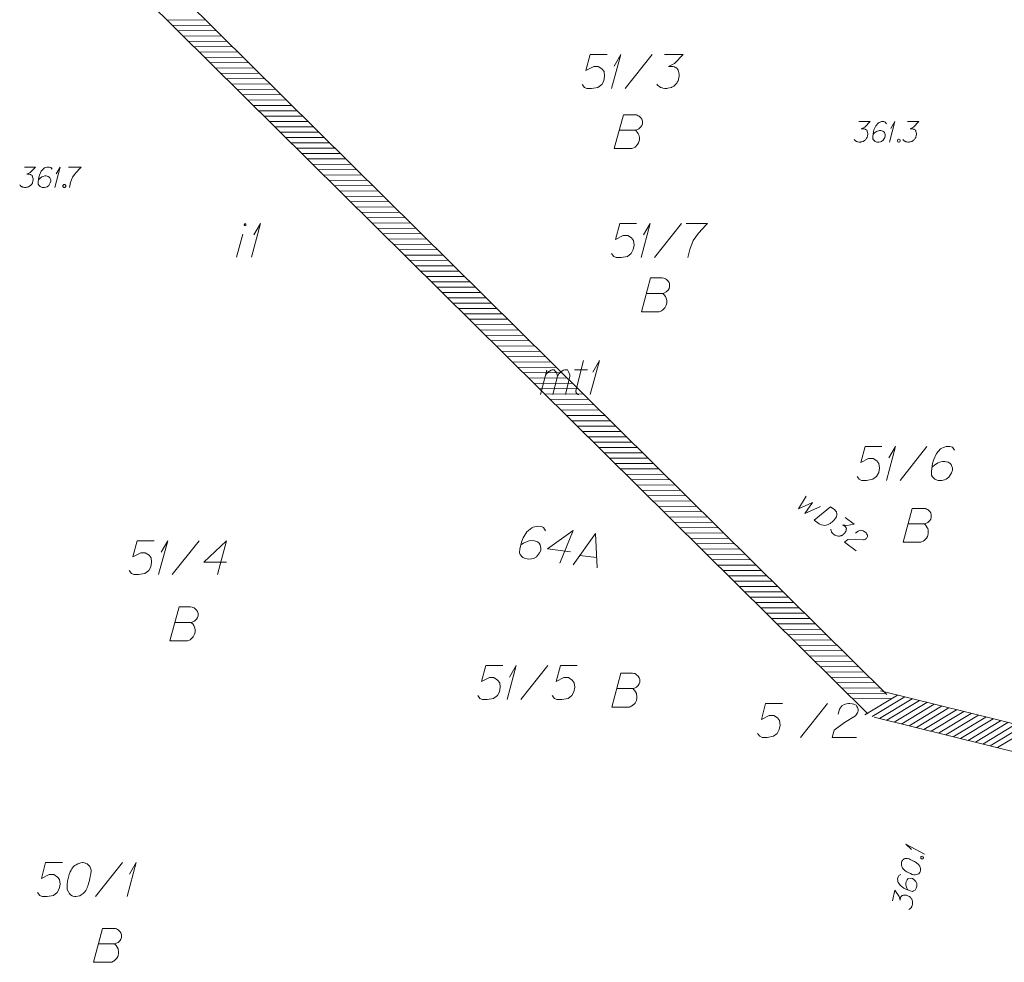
# Model space of a CAD drawing. Header units: millimetres. Extents: x 460 to 2266, y 622 to 2169.
# Tile 81 of 95: x 2187 to 2224, y 2030 to 2065. Entities that reach past the tile are written whole.
import ezdxf

# ---------------------------------------------------------------- set-up
doc = ezdxf.new("R2010")
doc.units = ezdxf.units.MM
doc.linetypes.add('PRZER1-1', pattern=[2, 1, -1])
for name, color, linetype, lineweight in [('#digitalizacja', 7, 'Continuous', 18), ('#skartowane', 7, 'Continuous', 18), ('#zakres', 7, 'Continuous', 18)]:
    doc.layers.add(name, color=color, linetype=linetype, lineweight=lineweight)
for name, color, linetype, lineweight, true_color in [('GEPADR_O', 7, 'Continuous', 18, 0x0a0909), ('GESBZO_O', 7, 'Continuous', 50, 0x0a0909), ('GESDZI_O', 7, 'Continuous', 18, 0x0a0909), ('GESUZY_O', 7, 'PRZER1-1', 18, 0x008000), ('GSPWPN_O', 7, 'Continuous', 18, 0x0a0909), ('GUPESH_O', 1, 'Continuous', 18, 0xff0000)]:
    doc.layers.add(name, color=color, linetype=linetype, lineweight=lineweight, true_color=true_color)

# ---------------------------------------------------------------- blocks, each defined once
blk = doc.blocks.new('*U47')
at = {"layer": 'GEPADR_O', "color": 7, "linetype": 'ByBlock', "lineweight": 18}
blk.add_line((5555503.231, 5636391.905), (5555503.846, 5636391.825), dxfattribs=at)
at = {"layer": 'GEPADR_O', "color": 7, "linetype": 'ByBlock', "lineweight": 18, "flags": 128}
blk.add_lwpolyline([(5555502.988, 5636391.559), (5555503.803, 5636392.714), (5555503.867, 5636391.445)], dxfattribs=at)
blk = doc.blocks.new('*U53')
at = {"layer": 'GSPWPN_O', "color": 7, "linetype": 'ByBlock', "lineweight": 18}
for q in [(5555483.873, 5636405.47), (5555483.926, 5636405.966)]:
    blk.add_line((5555484.074, 5636406.22), q, dxfattribs=at)
blk = doc.blocks.new('*U56')
at = {"layer": 'GESBZO_O', "color": 7, "linetype": 'ByBlock', "lineweight": 18}
blk.add_line((5555490.576, 5636402.894), (5555490.812, 5636403.75), dxfattribs=at)
at = {"layer": 'GESBZO_O', "color": 7, "linetype": 'ByBlock', "lineweight": 18, "flags": 128}
blk.add_lwpolyline([(5555490.922, 5636404.094), (5555490.921, 5636404.098), (5555490.921, 5636404.101), (5555490.92, 5636404.104), (5555490.919, 5636404.107), (5555490.917, 5636404.11), (5555490.916, 5636404.113), (5555490.914, 5636404.115), (5555490.911, 5636404.118), (5555490.909, 5636404.12), (5555490.906, 5636404.121), (5555490.903, 5636404.123), (5555490.9, 5636404.124), (5555490.897, 5636404.125), (5555490.894, 5636404.125), (5555490.891, 5636404.126), (5555490.887, 5636404.125), (5555490.884, 5636404.125), (5555490.881, 5636404.124), (5555490.878, 5636404.123), (5555490.875, 5636404.121), (5555490.872, 5636404.12), (5555490.87, 5636404.118), (5555490.867, 5636404.115), (5555490.865, 5636404.113), (5555490.864, 5636404.11), (5555490.862, 5636404.107), (5555490.861, 5636404.104), (5555490.86, 5636404.101), (5555490.86, 5636404.098), (5555490.86, 5636404.094), (5555490.86, 5636404.091), (5555490.86, 5636404.088), (5555490.861, 5636404.085), (5555490.862, 5636404.082), (5555490.864, 5636404.079), (5555490.865, 5636404.076), (5555490.867, 5636404.074), (5555490.87, 5636404.071), (5555490.872, 5636404.069), (5555490.875, 5636404.067), (5555490.878, 5636404.066), (5555490.881, 5636404.065), (5555490.884, 5636404.064), (5555490.887, 5636404.063), (5555490.891, 5636404.063), (5555490.894, 5636404.063), (5555490.897, 5636404.064), (5555490.9, 5636404.065), (5555490.903, 5636404.066), (5555490.906, 5636404.067), (5555490.909, 5636404.069), (5555490.911, 5636404.071), (5555490.914, 5636404.074), (5555490.916, 5636404.076), (5555490.917, 5636404.079), (5555490.919, 5636404.082), (5555490.92, 5636404.085), (5555490.921, 5636404.088), (5555490.921, 5636404.091), (5555490.922, 5636404.094)], dxfattribs=at)
blk = doc.blocks.new('*U57')
at = {"layer": 'GESBZO_O', "color": 7, "linetype": 'ByBlock', "lineweight": 18}
for q in [(5555491.127, 5636402.894), (5555491.215, 5636403.72)]:
    blk.add_line((5555491.461, 5636404.144), q, dxfattribs=at)
blk = doc.blocks.new('*U58')
at = {"layer": 'GESBZO_O', "color": 7, "linetype": 'ByBlock', "lineweight": 18}
for p, q in [((5555501.785, 5636397.835), (5555502.011, 5636398.731)), ((5555502.237, 5636397.835), (5555502.405, 5636398.514))]:
    blk.add_line(p, q, dxfattribs=at)
at = {"layer": 'GESBZO_O', "color": 7, "linetype": 'ByBlock', "lineweight": 18, "flags": 128}
blk.add_lwpolyline([(5555501.952, 5636398.495), (5555502.001, 5636398.603), (5555502.05, 5636398.662), (5555502.11, 5636398.701), (5555502.169, 5636398.731), (5555502.208, 5636398.75), (5555502.267, 5636398.75), (5555502.287, 5636398.74), (5555502.326, 5636398.701), (5555502.365, 5636398.652), (5555502.395, 5636398.563), (5555502.405, 5636398.514), (5555502.454, 5636398.603), (5555502.513, 5636398.662), (5555502.572, 5636398.701), (5555502.631, 5636398.731), (5555502.68, 5636398.75), (5555502.73, 5636398.75), (5555502.769, 5636398.74), (5555502.798, 5636398.701), (5555502.828, 5636398.652), (5555502.858, 5636398.563), (5555502.867, 5636398.514), (5555502.7, 5636397.835)], dxfattribs=at)
blk = doc.blocks.new('*U59')
at = {"layer": 'GESBZO_O', "color": 7, "linetype": 'ByBlock', "lineweight": 18}
for p, q in [((5555503.084, 5636397.973), (5555503.36, 5636399.085)), ((5555503.035, 5636398.74), (5555503.507, 5636398.74))]:
    blk.add_line(p, q, dxfattribs=at)
at = {"layer": 'GESBZO_O', "color": 7, "linetype": 'ByBlock', "lineweight": 18, "flags": 128}
blk.add_lwpolyline([(5555503.192, 5636397.835), (5555503.179, 5636397.837), (5555503.166, 5636397.842), (5555503.154, 5636397.847), (5555503.142, 5636397.854), (5555503.131, 5636397.862), (5555503.121, 5636397.871), (5555503.112, 5636397.881), (5555503.105, 5636397.892), (5555503.098, 5636397.904), (5555503.093, 5636397.917), (5555503.088, 5636397.929), (5555503.086, 5636397.943), (5555503.084, 5636397.956), (5555503.085, 5636397.969), (5555503.086, 5636397.982)], dxfattribs=at)
blk = doc.blocks.new('*U60')
at = {"layer": 'GESBZO_O', "color": 7, "linetype": 'ByBlock', "lineweight": 18}
for q in [(5555503.615, 5636397.835), (5555503.704, 5636398.662)]:
    blk.add_line((5555503.95, 5636399.085), q, dxfattribs=at)
blk = doc.blocks.new('*U76')
at = {"layer": 'GESDZI_O', "color": 96, "linetype": 'ByBlock', "lineweight": 18}
for q in [(5555505.486, 5636402.888), (5555505.575, 5636403.715)]:
    blk.add_line((5555505.821, 5636404.138), q, dxfattribs=at)
blk = doc.blocks.new('*U77')
at = {"layer": 'GESDZI_O', "color": 96, "linetype": 'ByBlock', "lineweight": 18}
for q in [(5555500.553, 5636386.596), (5555500.642, 5636387.423)]:
    blk.add_line((5555500.888, 5636387.846), q, dxfattribs=at)
blk = doc.blocks.new('*U78')
at = {"layer": 'GESDZI_O', "color": 96, "linetype": 'ByBlock', "lineweight": 18}
for q in [(5555514.533, 5636394.673), (5555514.621, 5636395.499)]:
    blk.add_line((5555514.867, 5636395.923), q, dxfattribs=at)
blk = doc.blocks.new('*U79')
at = {"layer": 'GESDZI_O', "color": 96, "linetype": 'ByBlock', "lineweight": 18}
for q in [(5555504.401, 5636409.115), (5555504.49, 5636409.941)]:
    blk.add_line((5555504.736, 5636410.365), q, dxfattribs=at)
blk = doc.blocks.new('*U80')
at = {"layer": 'GESDZI_O', "color": 96, "linetype": 'ByBlock', "lineweight": 18}
for q in [(5555486.539, 5636379.338), (5555486.628, 5636380.165)]:
    blk.add_line((5555486.874, 5636380.588), q, dxfattribs=at)
blk = doc.blocks.new('*U83')
at = {"layer": 'GESDZI_O', "color": 96, "linetype": 'ByBlock', "lineweight": 18}
for q in [(5555487.701, 5636391.2), (5555487.79, 5636392.027)]:
    blk.add_line((5555488.036, 5636392.45), q, dxfattribs=at)
blk = doc.blocks.new('*U107')
at = {"layer": 'GUPESH_O', "color": 1, "linetype": 'ByBlock', "lineweight": 18}
for q in [(5555515.931, 5636380.904), (5555515.46, 5636381.069)]:
    blk.add_line((5555515.246, 5636381.271), q, dxfattribs=at)
blk = doc.blocks.new('*U136')
at = {"layer": '#skartowane', "color": 7, "linetype": 'ByBlock', "lineweight": 18}
for q in [(5555514.64, 5636407.141), (5555514.693, 5636407.637)]:
    blk.add_line((5555514.841, 5636407.891), q, dxfattribs=at)

msp = doc.modelspace()

# ---------------------------------------------------------------- linework, layer by layer
at = {"layer": '#digitalizacja', "color": 5, "linetype": 'Continuous', "lineweight": 18, "flags": 128}
for points in [[(2216.438, 2047.463), (2216.16, 2047.001), (2216.678, 2047.231), (2216.394, 2046.831), (2216.97, 2047.091)], [(2217.332, 2047.076), (2217.495, 2046.958), (2217.524, 2046.929), (2217.535, 2046.914), (2217.552, 2046.887), (2217.56, 2046.867), (2217.567, 2046.847), (2217.573, 2046.805), (2217.574, 2046.776), (2217.563, 2046.711), (2217.487, 2046.606), (2217.447, 2046.561), (2217.425, 2046.541), (2217.403, 2046.521), (2217.381, 2046.5), (2217.354, 2046.483), (2217.323, 2046.462), (2217.273, 2046.433), (2217.25, 2046.42), (2217.173, 2046.396), (2217.119, 2046.391), (2217.063, 2046.395), (2217.006, 2046.407), (2216.961, 2046.426), (2216.915, 2046.452), (2216.729, 2046.588), (2217.332, 2047.076)], [(2217.877, 2046.68), (2218.211, 2046.437), (2217.935, 2046.389), (2217.792, 2046.413), (2217.878, 2046.35), (2217.893, 2046.332), (2217.899, 2046.32), (2217.906, 2046.308), (2217.912, 2046.297), (2217.92, 2046.268), (2217.919, 2046.247), (2217.919, 2046.226), (2217.913, 2046.208), (2217.898, 2046.168), (2217.882, 2046.136), (2217.872, 2046.121), (2217.858, 2046.102), (2217.832, 2046.077), (2217.814, 2046.061), (2217.795, 2046.046), (2217.78, 2046.035), (2217.768, 2046.029), (2217.756, 2046.023), (2217.745, 2046.017), (2217.725, 2046.009), (2217.696, 2046.001), (2217.672, 2045.997), (2217.655, 2045.994), (2217.634, 2045.995), (2217.613, 2045.996), (2217.587, 2046), (2217.573, 2046.002), (2217.533, 2046.017), (2217.501, 2046.033), (2217.478, 2046.042), (2217.445, 2046.066), (2217.41, 2046.099), (2217.399, 2046.114), (2217.389, 2046.129), (2217.378, 2046.145), (2217.37, 2046.165), (2217.363, 2046.185), (2217.353, 2046.221), (2217.352, 2046.251)], [(2218.263, 2046.107), (2218.353, 2046.18), (2218.433, 2046.21), (2218.493, 2046.202), (2218.546, 2046.185), (2218.583, 2046.166), (2218.607, 2046.149), (2218.647, 2046.112), (2218.668, 2046.082), (2218.679, 2046.067), (2218.697, 2046.032), (2218.698, 2046.002), (2218.694, 2045.976), (2218.688, 2045.958), (2218.679, 2045.936), (2218.661, 2045.912), (2218.639, 2045.892), (2218.624, 2045.881), (2218.601, 2045.868), (2218.572, 2045.86), (2218.548, 2045.856), (2218.265, 2045.879), (2217.978, 2045.876), (2217.851, 2045.771), (2218.285, 2045.455)]]:
    msp.add_lwpolyline(points, dxfattribs=at)
at = {"layer": '#skartowane', "color": 7, "linetype": 'Continuous', "lineweight": 18, "flags": 128}
for points in [[(2218.383, 2061.268), (2218.796, 2061.268), (2218.602, 2061.067), (2218.472, 2061.002), (2218.578, 2061.002), (2218.602, 2060.996), (2218.613, 2060.99), (2218.625, 2060.984), (2218.637, 2060.978), (2218.661, 2060.961), (2218.672, 2060.943), (2218.684, 2060.925), (2218.69, 2060.908), (2218.702, 2060.866), (2218.708, 2060.831), (2218.708, 2060.813), (2218.708, 2060.789), (2218.702, 2060.754), (2218.696, 2060.73), (2218.69, 2060.707), (2218.684, 2060.689), (2218.678, 2060.677), (2218.672, 2060.666), (2218.667, 2060.654), (2218.655, 2060.636), (2218.637, 2060.612), (2218.619, 2060.595), (2218.608, 2060.583), (2218.59, 2060.571), (2218.572, 2060.559), (2218.548, 2060.547), (2218.537, 2060.541), (2218.495, 2060.53), (2218.46, 2060.524), (2218.436, 2060.518), (2218.395, 2060.518), (2218.348, 2060.524), (2218.33, 2060.53), (2218.312, 2060.536), (2218.294, 2060.541), (2218.277, 2060.553), (2218.259, 2060.565), (2218.23, 2060.589), (2218.212, 2060.612)], [(2219.405, 2061.185), (2219.357, 2061.25), (2219.304, 2061.268), (2219.222, 2061.268), (2219.163, 2061.244), (2219.127, 2061.232), (2219.098, 2061.215), (2219.003, 2061.108), (2218.938, 2060.967), (2218.92, 2060.89), (2218.897, 2060.719), (2218.897, 2060.63), (2218.92, 2060.595), (2218.968, 2060.547), (2218.985, 2060.536), (2219.044, 2060.518), (2219.121, 2060.518), (2219.18, 2060.53), (2219.222, 2060.541), (2219.281, 2060.589), (2219.34, 2060.683), (2219.357, 2060.742), (2219.357, 2060.789), (2219.328, 2060.866), (2219.304, 2060.896), (2219.263, 2060.919), (2219.192, 2060.937), (2219.139, 2060.937), (2219.074, 2060.919), (2219.033, 2060.902), (2218.962, 2060.854), (2218.926, 2060.825), (2218.909, 2060.807)], [(2220.178, 2061.268), (2220.592, 2061.268), (2220.397, 2061.067), (2220.267, 2061.002), (2220.373, 2061.002), (2220.397, 2060.996), (2220.408, 2060.99), (2220.42, 2060.984), (2220.432, 2060.978), (2220.456, 2060.961), (2220.467, 2060.943), (2220.479, 2060.925), (2220.485, 2060.908), (2220.497, 2060.866), (2220.503, 2060.831), (2220.503, 2060.813), (2220.503, 2060.789), (2220.497, 2060.754), (2220.491, 2060.73), (2220.485, 2060.707), (2220.479, 2060.689), (2220.473, 2060.677), (2220.467, 2060.666), (2220.462, 2060.654), (2220.45, 2060.636), (2220.432, 2060.612), (2220.414, 2060.595), (2220.403, 2060.583), (2220.385, 2060.571), (2220.367, 2060.559), (2220.344, 2060.547), (2220.332, 2060.541), (2220.29, 2060.53), (2220.255, 2060.524), (2220.231, 2060.518), (2220.19, 2060.518), (2220.143, 2060.524), (2220.125, 2060.53), (2220.107, 2060.536), (2220.09, 2060.541), (2220.072, 2060.553), (2220.054, 2060.565), (2220.025, 2060.589), (2220.007, 2060.612)], [(2219.842, 2060.618), (2219.871, 2060.618), (2219.889, 2060.606), (2219.907, 2060.583), (2219.907, 2060.553), (2219.889, 2060.53), (2219.871, 2060.518), (2219.842, 2060.518), (2219.824, 2060.53), (2219.806, 2060.553), (2219.806, 2060.583), (2219.824, 2060.606), (2219.842, 2060.618)]]:
    msp.add_lwpolyline(points, dxfattribs=at)
at = {"layer": '#zakres', "color": 134, "linetype": 'Continuous', "lineweight": 18}
for p, q in [((2189.067, 2070.198), (2219.417, 2040.163)), ((2188.363, 2069.487), (2218.713, 2039.452)), ((2192.891, 2065.013), (2194.291, 2065.02)), ((2193.09, 2064.816), (2194.49, 2064.824)), ((2193.289, 2064.619), (2194.689, 2064.627)), ((2193.488, 2064.422), (2194.888, 2064.43)), ((2193.687, 2064.225), (2195.087, 2064.233)), ((2193.886, 2064.028), (2195.286, 2064.036)), ((2194.085, 2063.831), (2195.485, 2063.839)), ((2194.284, 2063.634), (2195.684, 2063.642)), ((2194.483, 2063.438), (2195.883, 2063.445)), ((2194.682, 2063.241), (2196.082, 2063.248)), ((2194.881, 2063.044), (2196.281, 2063.051)), ((2195.08, 2062.847), (2196.48, 2062.854)), ((2195.279, 2062.65), (2196.679, 2062.657)), ((2195.478, 2062.453), (2196.878, 2062.46)), ((2195.677, 2062.256), (2197.077, 2062.263)), ((2195.876, 2062.059), (2197.276, 2062.066)), ((2196.075, 2061.862), (2197.475, 2061.869)), ((2196.274, 2061.665), (2197.674, 2061.672)), ((2196.473, 2061.468), (2197.873, 2061.475)), ((2196.672, 2061.271), (2198.072, 2061.278)), ((2196.871, 2061.074), (2198.271, 2061.081)), ((2197.07, 2060.877), (2198.47, 2060.884)), ((2197.269, 2060.68), (2198.669, 2060.687)), ((2197.468, 2060.483), (2198.868, 2060.491)), ((2197.667, 2060.286), (2199.067, 2060.294)), ((2197.866, 2060.089), (2199.266, 2060.097)), ((2198.065, 2059.892), (2199.465, 2059.9)), ((2198.264, 2059.695), (2199.664, 2059.703)), ((2198.463, 2059.498), (2199.863, 2059.506)), ((2198.662, 2059.301), (2200.062, 2059.309)), ((2198.861, 2059.105), (2200.261, 2059.112)), ((2199.061, 2058.908), (2200.46, 2058.915)), ((2199.26, 2058.711), (2200.66, 2058.718)), ((2199.459, 2058.514), (2200.859, 2058.521)), ((2199.658, 2058.317), (2201.058, 2058.324)), ((2199.857, 2058.12), (2201.257, 2058.127)), ((2200.056, 2057.923), (2201.456, 2057.93)), ((2200.255, 2057.726), (2201.655, 2057.733)), ((2200.454, 2057.529), (2201.854, 2057.536)), ((2200.653, 2057.332), (2202.053, 2057.339)), ((2200.852, 2057.135), (2202.252, 2057.142)), ((2201.051, 2056.938), (2202.451, 2056.945)), ((2201.25, 2056.741), (2202.65, 2056.748)), ((2201.449, 2056.544), (2202.849, 2056.551)), ((2201.648, 2056.347), (2203.048, 2056.354)), ((2201.847, 2056.15), (2203.247, 2056.158)), ((2202.046, 2055.953), (2203.446, 2055.961)), ((2202.245, 2055.756), (2203.645, 2055.764)), ((2202.444, 2055.559), (2203.844, 2055.567)), ((2202.643, 2055.362), (2204.043, 2055.37)), ((2202.842, 2055.165), (2204.242, 2055.173)), ((2203.041, 2054.969), (2204.441, 2054.976)), ((2203.24, 2054.772), (2204.64, 2054.779)), ((2203.439, 2054.575), (2204.839, 2054.582)), ((2203.638, 2054.378), (2205.038, 2054.385)), ((2203.837, 2054.181), (2205.237, 2054.188)), ((2204.036, 2053.984), (2205.436, 2053.991)), ((2204.235, 2053.787), (2205.635, 2053.794)), ((2204.434, 2053.59), (2205.834, 2053.597)), ((2204.633, 2053.393), (2206.033, 2053.4)), ((2204.832, 2053.196), (2206.232, 2053.203)), ((2205.031, 2052.999), (2206.431, 2053.006)), ((2205.23, 2052.802), (2206.63, 2052.809)), ((2205.429, 2052.605), (2206.829, 2052.612)), ((2205.628, 2052.408), (2207.028, 2052.415)), ((2205.827, 2052.211), (2207.227, 2052.218)), ((2206.026, 2052.014), (2207.426, 2052.021)), ((2206.225, 2051.817), (2207.625, 2051.825)), ((2206.424, 2051.62), (2207.824, 2051.628)), ((2206.623, 2051.423), (2208.023, 2051.431)), ((2206.822, 2051.226), (2208.222, 2051.234)), ((2207.021, 2051.029), (2208.421, 2051.037)), ((2207.22, 2050.832), (2208.62, 2050.84)), ((2207.419, 2050.636), (2208.819, 2050.643)), ((2207.618, 2050.439), (2209.018, 2050.446)), ((2207.817, 2050.242), (2209.217, 2050.249)), ((2208.016, 2050.045), (2209.416, 2050.052)), ((2208.215, 2049.848), (2209.615, 2049.855)), ((2208.414, 2049.651), (2209.814, 2049.658)), ((2208.613, 2049.454), (2210.013, 2049.461)), ((2208.812, 2049.257), (2210.212, 2049.264)), ((2209.012, 2049.06), (2210.411, 2049.067)), ((2209.211, 2048.863), (2210.611, 2048.87)), ((2209.41, 2048.666), (2210.81, 2048.673)), ((2209.609, 2048.469), (2211.009, 2048.476)), ((2209.808, 2048.272), (2211.208, 2048.279)), ((2210.007, 2048.075), (2211.407, 2048.082)), ((2210.206, 2047.878), (2211.606, 2047.885)), ((2210.405, 2047.681), (2211.805, 2047.688)), ((2210.604, 2047.484), (2212.004, 2047.492)), ((2210.803, 2047.287), (2212.203, 2047.295)), ((2211.002, 2047.09), (2212.402, 2047.098)), ((2211.201, 2046.893), (2212.601, 2046.901)), ((2211.4, 2046.696), (2212.8, 2046.704)), ((2211.599, 2046.499), (2212.999, 2046.507)), ((2211.798, 2046.303), (2213.198, 2046.31)), ((2211.997, 2046.106), (2213.397, 2046.113)), ((2212.196, 2045.909), (2213.596, 2045.916)), ((2212.395, 2045.712), (2213.795, 2045.719)), ((2212.594, 2045.515), (2213.994, 2045.522)), ((2212.793, 2045.318), (2214.193, 2045.325)), ((2212.992, 2045.121), (2214.392, 2045.128)), ((2213.191, 2044.924), (2214.591, 2044.931)), ((2213.39, 2044.727), (2214.79, 2044.734)), ((2213.589, 2044.53), (2214.989, 2044.537)), ((2213.788, 2044.333), (2215.188, 2044.34)), ((2213.987, 2044.136), (2215.387, 2044.143)), ((2214.186, 2043.939), (2215.586, 2043.946)), ((2214.385, 2043.742), (2215.785, 2043.749)), ((2214.584, 2043.545), (2215.984, 2043.552)), ((2214.783, 2043.348), (2216.183, 2043.355)), ((2214.982, 2043.151), (2216.382, 2043.159)), ((2215.181, 2042.954), (2216.581, 2042.962)), ((2215.38, 2042.757), (2216.78, 2042.765)), ((2215.579, 2042.56), (2216.979, 2042.568)), ((2215.778, 2042.363), (2217.178, 2042.371)), ((2215.977, 2042.166), (2217.377, 2042.174)), ((2216.176, 2041.97), (2217.576, 2041.977)), ((2216.375, 2041.773), (2217.775, 2041.78)), ((2216.574, 2041.576), (2217.974, 2041.583)), ((2216.773, 2041.379), (2218.173, 2041.386)), ((2216.972, 2041.182), (2218.372, 2041.189)), ((2217.171, 2040.985), (2218.571, 2040.992)), ((2217.37, 2040.788), (2218.77, 2040.795)), ((2217.569, 2040.591), (2218.969, 2040.598)), ((2217.768, 2040.394), (2219.168, 2040.401)), ((2217.967, 2040.197), (2219.367, 2040.204)), ((2218.166, 2040), (2219.566, 2040.007)), ((2218.601, 2039.412), (2219.8, 2040.135)), ((2218.873, 2039.345), (2220.072, 2040.068)), ((2219.145, 2039.277), (2220.344, 2040)), ((2219.185, 2040.293), (2243.485, 2034.273)), ((2219.417, 2039.21), (2220.616, 2039.933)), ((2219.688, 2039.143), (2220.887, 2039.866)), ((2219.96, 2039.075), (2221.159, 2039.798)), ((2220.232, 2039.008), (2221.431, 2039.731)), ((2220.504, 2038.941), (2221.703, 2039.664)), ((2218.945, 2039.322), (2243.245, 2033.302)), ((2220.776, 2038.873), (2221.975, 2039.596)), ((2221.047, 2038.806), (2222.246, 2039.529)), ((2221.319, 2038.739), (2222.518, 2039.462)), ((2221.591, 2038.671), (2222.79, 2039.394)), ((2221.863, 2038.604), (2223.062, 2039.327)), ((2222.134, 2038.537), (2223.333, 2039.26)), ((2222.406, 2038.469), (2223.605, 2039.192)), ((2222.678, 2038.402), (2223.877, 2039.125)), ((2222.95, 2038.335), (2224.149, 2039.058)), ((2223.222, 2038.267), (2224.421, 2038.99)), ((2223.493, 2038.2), (2224.692, 2038.923))]:
    msp.add_line(p, q, dxfattribs=at)
at = {"layer": 'GEPADR_O', "color": 7, "linetype": 'Continuous', "lineweight": 18, "flags": 128}
for points in [[(2206.825, 2046.191), (2206.761, 2046.308), (2206.677, 2046.349), (2206.54, 2046.367), (2206.438, 2046.341), (2206.377, 2046.329), (2206.324, 2046.306), (2206.145, 2046.15), (2206.007, 2045.93), (2205.961, 2045.807), (2205.886, 2045.529), (2205.867, 2045.383), (2205.898, 2045.319), (2205.966, 2045.231), (2205.993, 2045.207), (2206.087, 2045.165), (2206.213, 2045.149), (2206.314, 2045.156), (2206.385, 2045.166), (2206.492, 2045.232), (2206.61, 2045.375), (2206.652, 2045.469), (2206.662, 2045.547), (2206.63, 2045.68), (2206.597, 2045.734), (2206.534, 2045.782), (2206.42, 2045.827), (2206.333, 2045.838), (2206.221, 2045.823), (2206.149, 2045.802), (2206.022, 2045.739), (2205.957, 2045.698), (2205.924, 2045.673)], [(2207.747, 2045.417), (2206.907, 2045.525), (2207.848, 2046.197), (2207.355, 2045.001)]]:
    msp.add_lwpolyline(points, dxfattribs=at)
at = {"layer": 'GESDZI_O', "color": 96, "linetype": 'Continuous', "lineweight": 18}
for p, q in [((2209.768, 2062.492), (2210.762, 2063.742)), ((2210.853, 2056.266), (2211.847, 2057.516)), ((2219.899, 2048.05), (2220.893, 2049.3)), ((2193.068, 2044.577), (2194.062, 2045.827)), ((2205.92, 2039.973), (2206.914, 2041.223)), ((2216.235, 2038.579), (2217.229, 2039.829)), ((2190.243, 2032.716), (2191.237, 2033.966))]:
    msp.add_line(p, q, dxfattribs=at)
at = {"layer": 'GESDZI_O', "color": 96, "linetype": 'Continuous', "lineweight": 18, "flags": 128}
for points in [[(2209.099, 2063.742), (2208.479, 2063.742), (2208.321, 2063.151), (2208.607, 2063.299), (2208.774, 2063.299), (2208.912, 2063.21), (2208.991, 2063.112), (2209.01, 2062.945), (2208.981, 2062.777), (2208.902, 2062.639), (2208.764, 2062.531), (2208.528, 2062.492), (2208.351, 2062.492), (2208.262, 2062.531), (2208.183, 2062.639)], [(2211.215, 2063.742), (2211.904, 2063.742), (2211.579, 2063.407), (2211.362, 2063.299), (2211.54, 2063.299), (2211.579, 2063.289), (2211.599, 2063.279), (2211.618, 2063.269), (2211.638, 2063.259), (2211.677, 2063.23), (2211.697, 2063.2), (2211.717, 2063.171), (2211.727, 2063.141), (2211.746, 2063.073), (2211.756, 2063.013), (2211.756, 2062.984), (2211.756, 2062.945), (2211.746, 2062.885), (2211.736, 2062.846), (2211.727, 2062.807), (2211.717, 2062.777), (2211.707, 2062.758), (2211.697, 2062.738), (2211.687, 2062.718), (2211.668, 2062.689), (2211.638, 2062.649), (2211.608, 2062.62), (2211.589, 2062.6), (2211.559, 2062.58), (2211.53, 2062.561), (2211.49, 2062.541), (2211.471, 2062.531), (2211.402, 2062.511), (2211.343, 2062.502), (2211.303, 2062.492), (2211.234, 2062.492), (2211.156, 2062.502), (2211.126, 2062.511), (2211.097, 2062.521), (2211.067, 2062.531), (2211.038, 2062.551), (2211.008, 2062.571), (2210.959, 2062.61), (2210.929, 2062.649)], [(2210.184, 2057.516), (2209.564, 2057.516), (2209.406, 2056.925), (2209.692, 2057.073), (2209.859, 2057.073), (2209.997, 2056.984), (2210.075, 2056.886), (2210.095, 2056.718), (2210.066, 2056.551), (2209.987, 2056.413), (2209.849, 2056.305), (2209.613, 2056.266), (2209.436, 2056.266), (2209.347, 2056.305), (2209.268, 2056.413)], [(2212.014, 2057.516), (2212.802, 2057.516), (2212.752, 2057.466), (2212.467, 2057.161), (2212.27, 2056.886), (2212.152, 2056.561), (2212.073, 2056.266)], [(2219.23, 2049.3), (2218.61, 2049.3), (2218.453, 2048.709), (2218.738, 2048.857), (2218.905, 2048.857), (2219.043, 2048.768), (2219.122, 2048.67), (2219.142, 2048.503), (2219.112, 2048.335), (2219.033, 2048.198), (2218.896, 2048.089), (2218.659, 2048.05), (2218.482, 2048.05), (2218.394, 2048.089), (2218.315, 2048.198)], [(2221.907, 2049.162), (2221.828, 2049.27), (2221.74, 2049.3), (2221.602, 2049.3), (2221.504, 2049.261), (2221.445, 2049.241), (2221.395, 2049.211), (2221.238, 2049.034), (2221.13, 2048.798), (2221.1, 2048.67), (2221.061, 2048.385), (2221.061, 2048.237), (2221.1, 2048.178), (2221.179, 2048.099), (2221.208, 2048.08), (2221.307, 2048.05), (2221.435, 2048.05), (2221.533, 2048.07), (2221.602, 2048.089), (2221.7, 2048.168), (2221.799, 2048.326), (2221.828, 2048.424), (2221.828, 2048.503), (2221.779, 2048.631), (2221.74, 2048.68), (2221.671, 2048.719), (2221.553, 2048.749), (2221.464, 2048.749), (2221.356, 2048.719), (2221.287, 2048.69), (2221.169, 2048.611), (2221.11, 2048.562), (2221.08, 2048.532)], [(2192.399, 2045.827), (2191.778, 2045.827), (2191.621, 2045.237), (2191.906, 2045.384), (2192.074, 2045.384), (2192.212, 2045.296), (2192.29, 2045.198), (2192.31, 2045.03), (2192.28, 2044.863), (2192.202, 2044.725), (2192.064, 2044.617), (2191.828, 2044.577), (2191.651, 2044.577), (2191.562, 2044.617), (2191.483, 2044.725)], [(2195.075, 2045.04), (2194.229, 2045.04), (2195.075, 2045.827), (2194.741, 2044.577)], [(2205.251, 2041.223), (2204.631, 2041.223), (2204.473, 2040.633), (2204.759, 2040.78), (2204.926, 2040.78), (2205.064, 2040.692), (2205.142, 2040.594), (2205.162, 2040.426), (2205.133, 2040.259), (2205.054, 2040.121), (2204.916, 2040.013), (2204.68, 2039.973), (2204.503, 2039.973), (2204.414, 2040.013), (2204.335, 2040.121)], [(2207.997, 2041.223), (2207.376, 2041.223), (2207.219, 2040.633), (2207.504, 2040.78), (2207.672, 2040.78), (2207.809, 2040.692), (2207.888, 2040.594), (2207.908, 2040.426), (2207.878, 2040.259), (2207.8, 2040.121), (2207.662, 2040.013), (2207.426, 2039.973), (2207.249, 2039.973), (2207.16, 2040.013), (2207.081, 2040.121)], [(2215.566, 2039.829), (2214.945, 2039.829), (2214.788, 2039.239), (2215.073, 2039.386), (2215.241, 2039.386), (2215.378, 2039.298), (2215.457, 2039.199), (2215.477, 2039.032), (2215.447, 2038.865), (2215.369, 2038.727), (2215.231, 2038.619), (2214.995, 2038.579), (2214.818, 2038.579), (2214.729, 2038.619), (2214.65, 2038.727)], [(2217.622, 2039.436), (2217.672, 2039.622), (2217.75, 2039.741), (2217.839, 2039.79), (2217.927, 2039.819), (2217.996, 2039.829), (2218.046, 2039.829), (2218.134, 2039.819), (2218.193, 2039.8), (2218.223, 2039.79), (2218.282, 2039.76), (2218.311, 2039.721), (2218.331, 2039.681), (2218.341, 2039.652), (2218.351, 2039.613), (2218.351, 2039.563), (2218.341, 2039.514), (2218.331, 2039.485), (2218.311, 2039.445), (2218.282, 2039.406), (2218.252, 2039.376), (2217.849, 2039.13), (2217.465, 2038.845), (2217.396, 2038.579), (2218.292, 2038.579)], [(2189.023, 2033.966), (2188.402, 2033.966), (2188.245, 2033.375), (2188.53, 2033.523), (2188.698, 2033.523), (2188.835, 2033.434), (2188.914, 2033.336), (2188.934, 2033.168), (2188.904, 2033.001), (2188.826, 2032.863), (2188.688, 2032.755), (2188.452, 2032.716), (2188.275, 2032.716), (2188.186, 2032.755), (2188.107, 2032.863)], [(2189.78, 2033.966), (2189.761, 2033.966), (2189.702, 2033.956), (2189.662, 2033.946), (2189.633, 2033.936), (2189.583, 2033.916), (2189.524, 2033.887), (2189.475, 2033.857), (2189.426, 2033.818), (2189.397, 2033.778), (2189.367, 2033.729), (2189.338, 2033.68), (2189.308, 2033.621), (2189.288, 2033.582), (2189.269, 2033.523), (2189.239, 2033.424), (2189.209, 2033.277), (2189.19, 2033.159), (2189.19, 2033.05), (2189.2, 2032.971), (2189.239, 2032.883), (2189.269, 2032.834), (2189.318, 2032.775), (2189.377, 2032.735), (2189.406, 2032.725), (2189.465, 2032.716), (2189.515, 2032.716), (2189.593, 2032.725), (2189.662, 2032.745), (2189.712, 2032.775), (2189.78, 2032.824), (2189.81, 2032.853), (2189.849, 2032.893), (2189.879, 2032.932), (2189.898, 2032.962), (2189.918, 2033.011), (2189.928, 2033.03), (2189.948, 2033.08), (2189.967, 2033.139), (2189.987, 2033.198), (2189.997, 2033.237), (2190.007, 2033.267), (2190.017, 2033.306), (2190.036, 2033.395), (2190.046, 2033.444), (2190.056, 2033.493), (2190.066, 2033.562), (2190.076, 2033.651), (2190.076, 2033.68), (2190.066, 2033.719), (2190.056, 2033.759), (2190.026, 2033.818), (2189.997, 2033.857), (2189.967, 2033.887), (2189.928, 2033.916), (2189.889, 2033.936), (2189.859, 2033.946), (2189.83, 2033.956), (2189.78, 2033.966)]]:
    msp.add_lwpolyline(points, dxfattribs=at)
at = {"layer": 'GESUZY_O', "color": 96, "linetype": 'Continuous', "lineweight": 18, "true_color": 0x008000, "flags": 128}
for points in [[(2209.553, 2060.954), (2210.143, 2060.954), (2210.182, 2060.964), (2210.271, 2061.004), (2210.34, 2061.073), (2210.379, 2061.132), (2210.399, 2061.191), (2210.399, 2061.22), (2210.399, 2061.259), (2210.399, 2061.289), (2210.379, 2061.358), (2210.34, 2061.407), (2210.281, 2061.466), (2210.251, 2061.486), (2210.212, 2061.506), (2210.182, 2061.515), (2210.123, 2061.525), (2209.7, 2061.525), (2209.366, 2060.275), (2210.015, 2060.275), (2210.045, 2060.285), (2210.104, 2060.315), (2210.133, 2060.334), (2210.222, 2060.423), (2210.261, 2060.492), (2210.271, 2060.521), (2210.291, 2060.6), (2210.291, 2060.679), (2210.281, 2060.738), (2210.271, 2060.777), (2210.242, 2060.836), (2210.202, 2060.895), (2210.182, 2060.915), (2210.143, 2060.954)], [(2210.559, 2054.941), (2211.149, 2054.941), (2211.189, 2054.951), (2211.277, 2054.991), (2211.346, 2055.059), (2211.385, 2055.119), (2211.405, 2055.178), (2211.405, 2055.207), (2211.405, 2055.246), (2211.405, 2055.276), (2211.385, 2055.345), (2211.346, 2055.394), (2211.287, 2055.453), (2211.257, 2055.473), (2211.218, 2055.493), (2211.189, 2055.502), (2211.13, 2055.512), (2210.706, 2055.512), (2210.372, 2054.262), (2211.021, 2054.262), (2211.051, 2054.272), (2211.11, 2054.302), (2211.139, 2054.321), (2211.228, 2054.41), (2211.267, 2054.479), (2211.277, 2054.508), (2211.297, 2054.587), (2211.297, 2054.666), (2211.287, 2054.725), (2211.277, 2054.764), (2211.248, 2054.823), (2211.208, 2054.882), (2211.189, 2054.902), (2211.149, 2054.941)], [(2220.204, 2046.448), (2220.795, 2046.448), (2220.834, 2046.458), (2220.923, 2046.497), (2220.992, 2046.566), (2221.031, 2046.625), (2221.051, 2046.684), (2221.051, 2046.714), (2221.051, 2046.753), (2221.051, 2046.783), (2221.031, 2046.852), (2220.992, 2046.901), (2220.932, 2046.96), (2220.903, 2046.98), (2220.863, 2046.999), (2220.834, 2047.009), (2220.775, 2047.019), (2220.352, 2047.019), (2220.017, 2045.769), (2220.667, 2045.769), (2220.696, 2045.779), (2220.755, 2045.808), (2220.785, 2045.828), (2220.873, 2045.917), (2220.913, 2045.986), (2220.923, 2046.015), (2220.942, 2046.094), (2220.942, 2046.173), (2220.932, 2046.232), (2220.923, 2046.271), (2220.893, 2046.33), (2220.854, 2046.389), (2220.834, 2046.409), (2220.795, 2046.448)], [(2193.173, 2042.816), (2193.763, 2042.816), (2193.803, 2042.825), (2193.891, 2042.865), (2193.96, 2042.934), (2194, 2042.993), (2194.019, 2043.052), (2194.019, 2043.081), (2194.019, 2043.121), (2194.019, 2043.15), (2194, 2043.219), (2193.96, 2043.268), (2193.901, 2043.327), (2193.872, 2043.347), (2193.832, 2043.367), (2193.803, 2043.377), (2193.744, 2043.387), (2193.32, 2043.387), (2192.986, 2042.137), (2193.635, 2042.137), (2193.665, 2042.146), (2193.724, 2042.176), (2193.753, 2042.196), (2193.842, 2042.284), (2193.881, 2042.353), (2193.891, 2042.383), (2193.911, 2042.461), (2193.911, 2042.54), (2193.901, 2042.599), (2193.891, 2042.639), (2193.862, 2042.698), (2193.822, 2042.757), (2193.803, 2042.776), (2193.763, 2042.816)], [(2209.461, 2040.376), (2210.052, 2040.376), (2210.091, 2040.386), (2210.18, 2040.425), (2210.249, 2040.494), (2210.288, 2040.553), (2210.308, 2040.612), (2210.308, 2040.641), (2210.308, 2040.681), (2210.308, 2040.71), (2210.288, 2040.779), (2210.249, 2040.829), (2210.19, 2040.888), (2210.16, 2040.907), (2210.121, 2040.927), (2210.091, 2040.937), (2210.032, 2040.947), (2209.609, 2040.947), (2209.274, 2039.697), (2209.924, 2039.697), (2209.953, 2039.707), (2210.012, 2039.736), (2210.042, 2039.756), (2210.131, 2039.844), (2210.17, 2039.913), (2210.18, 2039.943), (2210.199, 2040.021), (2210.199, 2040.1), (2210.19, 2040.159), (2210.18, 2040.199), (2210.15, 2040.258), (2210.111, 2040.317), (2210.091, 2040.336), (2210.052, 2040.376)], [(2190.352, 2030.97), (2190.942, 2030.97), (2190.982, 2030.98), (2191.07, 2031.019), (2191.139, 2031.088), (2191.179, 2031.147), (2191.198, 2031.206), (2191.198, 2031.236), (2191.198, 2031.275), (2191.198, 2031.305), (2191.179, 2031.374), (2191.139, 2031.423), (2191.08, 2031.482), (2191.051, 2031.502), (2191.011, 2031.521), (2190.982, 2031.531), (2190.923, 2031.541), (2190.499, 2031.541), (2190.165, 2030.291), (2190.814, 2030.291), (2190.844, 2030.301), (2190.903, 2030.33), (2190.933, 2030.35), (2191.021, 2030.439), (2191.061, 2030.507), (2191.07, 2030.537), (2191.09, 2030.616), (2191.09, 2030.695), (2191.08, 2030.754), (2191.07, 2030.793), (2191.041, 2030.852), (2191.001, 2030.911), (2190.982, 2030.931), (2190.942, 2030.97)]]:
    msp.add_lwpolyline(points, dxfattribs=at)
at = {"layer": 'GSPWPN_O', "color": 7, "linetype": 'Continuous', "lineweight": 18, "flags": 128}
for points in [[(2187.616, 2059.597), (2188.03, 2059.597), (2187.835, 2059.396), (2187.705, 2059.331), (2187.811, 2059.331), (2187.835, 2059.326), (2187.846, 2059.32), (2187.858, 2059.314), (2187.87, 2059.308), (2187.894, 2059.29), (2187.905, 2059.272), (2187.917, 2059.255), (2187.923, 2059.237), (2187.935, 2059.196), (2187.941, 2059.16), (2187.941, 2059.142), (2187.941, 2059.119), (2187.935, 2059.083), (2187.929, 2059.06), (2187.923, 2059.036), (2187.917, 2059.019), (2187.911, 2059.007), (2187.905, 2058.995), (2187.9, 2058.983), (2187.888, 2058.965), (2187.87, 2058.942), (2187.852, 2058.924), (2187.841, 2058.912), (2187.823, 2058.9), (2187.805, 2058.889), (2187.782, 2058.877), (2187.77, 2058.871), (2187.728, 2058.859), (2187.693, 2058.853), (2187.669, 2058.847), (2187.628, 2058.847), (2187.581, 2058.853), (2187.563, 2058.859), (2187.545, 2058.865), (2187.528, 2058.871), (2187.51, 2058.883), (2187.492, 2058.894), (2187.463, 2058.918), (2187.445, 2058.942)], [(2188.638, 2059.515), (2188.59, 2059.579), (2188.537, 2059.597), (2188.455, 2059.597), (2188.396, 2059.574), (2188.36, 2059.562), (2188.331, 2059.544), (2188.236, 2059.438), (2188.171, 2059.296), (2188.154, 2059.219), (2188.13, 2059.048), (2188.13, 2058.959), (2188.154, 2058.924), (2188.201, 2058.877), (2188.219, 2058.865), (2188.278, 2058.847), (2188.354, 2058.847), (2188.413, 2058.859), (2188.455, 2058.871), (2188.514, 2058.918), (2188.573, 2059.013), (2188.59, 2059.072), (2188.59, 2059.119), (2188.561, 2059.196), (2188.537, 2059.225), (2188.496, 2059.249), (2188.425, 2059.267), (2188.372, 2059.267), (2188.307, 2059.249), (2188.266, 2059.231), (2188.195, 2059.184), (2188.159, 2059.154), (2188.142, 2059.137)], [(2189.24, 2059.597), (2189.712, 2059.597), (2189.683, 2059.568), (2189.512, 2059.385), (2189.393, 2059.219), (2189.323, 2059.024), (2189.275, 2058.847)], [(2189.075, 2058.948), (2189.104, 2058.948), (2189.122, 2058.936), (2189.14, 2058.912), (2189.14, 2058.883), (2189.122, 2058.859), (2189.104, 2058.847), (2189.075, 2058.847), (2189.057, 2058.859), (2189.039, 2058.883), (2189.039, 2058.912), (2189.057, 2058.936), (2189.075, 2058.948)]]:
    msp.add_lwpolyline(points, dxfattribs=at)
at = {"layer": 'GUPESH_O', "color": 1, "linetype": 'Continuous', "lineweight": 18, "flags": 128}
for points in [[(2220.66, 2034.143), (2220.667, 2034.172), (2220.682, 2034.186), (2220.709, 2034.198), (2220.738, 2034.192), (2220.757, 2034.169), (2220.764, 2034.149), (2220.758, 2034.12), (2220.742, 2034.106), (2220.715, 2034.094), (2220.686, 2034.101), (2220.667, 2034.123), (2220.66, 2034.143)], [(2219.956, 2033.987), (2219.953, 2033.975), (2219.951, 2033.939), (2219.951, 2033.915), (2219.953, 2033.897), (2219.958, 2033.865), (2219.967, 2033.827), (2219.977, 2033.794), (2219.994, 2033.76), (2220.013, 2033.737), (2220.037, 2033.713), (2220.062, 2033.689), (2220.093, 2033.664), (2220.113, 2033.647), (2220.145, 2033.627), (2220.198, 2033.596), (2220.28, 2033.559), (2220.347, 2033.531), (2220.41, 2033.516), (2220.457, 2033.511), (2220.514, 2033.522), (2220.547, 2033.533), (2220.588, 2033.553), (2220.619, 2033.583), (2220.629, 2033.598), (2220.643, 2033.632), (2220.65, 2033.66), (2220.655, 2033.708), (2220.653, 2033.751), (2220.642, 2033.783), (2220.623, 2033.83), (2220.61, 2033.852), (2220.592, 2033.88), (2220.573, 2033.903), (2220.559, 2033.918), (2220.533, 2033.936), (2220.522, 2033.945), (2220.496, 2033.963), (2220.465, 2033.983), (2220.433, 2034.002), (2220.411, 2034.014), (2220.395, 2034.023), (2220.374, 2034.034), (2220.325, 2034.058), (2220.297, 2034.071), (2220.27, 2034.083), (2220.231, 2034.098), (2220.18, 2034.116), (2220.163, 2034.12), (2220.139, 2034.12), (2220.115, 2034.119), (2220.076, 2034.11), (2220.049, 2034.098), (2220.028, 2034.085), (2220.005, 2034.066), (2219.988, 2034.046), (2219.978, 2034.03), (2219.969, 2034.014), (2219.956, 2033.987)], [(2219.933, 2033.525), (2219.859, 2033.494), (2219.829, 2033.446), (2219.81, 2033.366), (2219.82, 2033.303), (2219.823, 2033.266), (2219.834, 2033.233), (2219.916, 2033.117), (2220.039, 2033.021), (2220.11, 2032.986), (2220.271, 2032.924), (2220.357, 2032.904), (2220.397, 2032.919), (2220.454, 2032.954), (2220.469, 2032.969), (2220.5, 2033.022), (2220.518, 2033.097), (2220.52, 2033.157), (2220.518, 2033.2), (2220.485, 2033.268), (2220.407, 2033.347), (2220.353, 2033.378), (2220.307, 2033.389), (2220.226, 2033.378), (2220.192, 2033.362), (2220.159, 2033.327), (2220.126, 2033.262), (2220.113, 2033.21), (2220.116, 2033.143), (2220.124, 2033.098), (2220.153, 2033.019), (2220.174, 2032.977), (2220.187, 2032.956)], [(2219.619, 2032.55), (2219.713, 2032.952), (2219.864, 2032.716), (2219.898, 2032.575), (2219.922, 2032.679), (2219.933, 2032.7), (2219.942, 2032.71), (2219.95, 2032.721), (2219.959, 2032.731), (2219.981, 2032.75), (2220.001, 2032.757), (2220.021, 2032.765), (2220.04, 2032.766), (2220.083, 2032.768), (2220.118, 2032.766), (2220.136, 2032.762), (2220.159, 2032.757), (2220.192, 2032.743), (2220.214, 2032.732), (2220.235, 2032.72), (2220.251, 2032.711), (2220.261, 2032.702), (2220.271, 2032.694), (2220.282, 2032.685), (2220.296, 2032.67), (2220.315, 2032.647), (2220.328, 2032.626), (2220.337, 2032.612), (2220.344, 2032.592), (2220.352, 2032.572), (2220.358, 2032.546), (2220.361, 2032.533), (2220.363, 2032.49), (2220.361, 2032.454), (2220.361, 2032.43), (2220.352, 2032.39), (2220.335, 2032.345), (2220.325, 2032.329), (2220.316, 2032.313), (2220.306, 2032.297), (2220.29, 2032.283), (2220.275, 2032.268), (2220.245, 2032.245), (2220.218, 2032.233)]]:
    msp.add_lwpolyline(points, dxfattribs=at)

# ---------------------------------------------------------------- block references
at = {"layer": '#skartowane', "color": 7, "linetype": 'Continuous', "lineweight": 18}
msp.add_blockref('*U136', (-5553295.135, -5634346.623), dxfattribs=at)
at = {"layer": 'GEPADR_O', "color": 7, "linetype": 'Continuous', "lineweight": 18}
msp.add_blockref('*U47', (-5553295.135, -5634346.623), dxfattribs=at)
at = {"layer": 'GESBZO_O', "color": 7, "linetype": 'Continuous', "lineweight": 18}
for name in ['*U56', '*U57', '*U59', '*U60', '*U58']:
    msp.add_blockref(name, (-5553295.135, -5634346.623), dxfattribs=at)
at = {"layer": 'GESDZI_O', "color": 96, "linetype": 'Continuous', "lineweight": 18}
for name in ['*U79', '*U76', '*U78', '*U83', '*U77', '*U80']:
    msp.add_blockref(name, (-5553295.135, -5634346.623), dxfattribs=at)
at = {"layer": 'GSPWPN_O', "color": 7, "linetype": 'Continuous', "lineweight": 18}
msp.add_blockref('*U53', (-5553295.135, -5634346.623), dxfattribs=at)
at = {"layer": 'GUPESH_O', "color": 1, "linetype": 'Continuous', "lineweight": 18}
msp.add_blockref('*U107', (-5553295.135, -5634346.623), dxfattribs=at)

doc.saveas('drawing.dxf')
